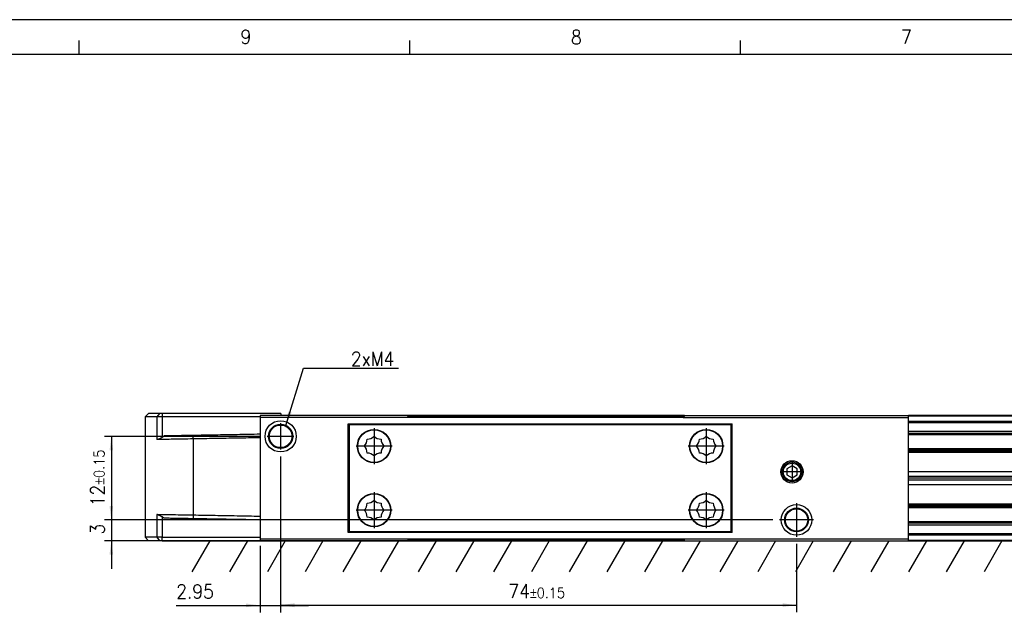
# Model space of a CAD drawing. Header units: millimetres. Extents: x -500 to 846, y -644 to 328.
# Tile 13 of 20: x -347 to -206, y 243 to 328. Entities that reach past the tile are written whole.
import ezdxf

# ---------------------------------------------------------------- set-up
doc = ezdxf.new("R2010")
doc.units = ezdxf.units.MM
doc.linetypes.add('DOT_CENTER', pattern=[14, 12, -1, 0, -1])
doc.layers.add('1', color=7, linetype='Continuous')
doc.styles.add('CONVERTER_11', font='txt.shx', dxfattribs={"width": 0.9})
doc.dimstyles.new('ME10_DIM_32', dxfattribs={"dimtxt": 2, "dimasz": 2, "dimexe": 1, "dimexo": 1, "dimgap": 1, "dimtad": 1, "dimdsep": 46, "dimtxsty": 'CONVERTER_11', "dimsah": 1, "dimcen": 0.09, "dimclrd": 2, "dimclre": 2, "dimclrt": 2, "dimadec": 0, "dimazin": 0, "dimtol": 1, "dimtp": 0.15, "dimtm": 0.15, "dimtfac": 0.75, "dimtix": 1, "dimtmove": 0, "dimatfit": 3, "dimfxl": 1, "dimtolj": 1, "dimtzin": 0, "dimarcsym": 0})
doc.dimstyles.new('ME10_DIM_33', dxfattribs={"dimtxt": 2, "dimasz": 2, "dimexe": 1, "dimexo": 1, "dimgap": 1, "dimtad": 1, "dimdsep": 46, "dimtxsty": 'CONVERTER_11', "dimsah": 1, "dimcen": 0.09, "dimclrd": 2, "dimclre": 2, "dimclrt": 2, "dimadec": 0, "dimazin": 0, "dimtfac": 1, "dimtdec": 4, "dimtix": 1, "dimtmove": 0, "dimatfit": 3, "dimfxl": 1, "dimtolj": 1, "dimtzin": 0, "dimarcsym": 0})
doc.dimstyles.new('ME10_DIM_34', dxfattribs={"dimtxt": 2, "dimasz": 2, "dimexe": 1, "dimexo": 1, "dimgap": 1, "dimtad": 1, "dimdsep": 46, "dimtxsty": 'CONVERTER_11', "dimsah": 1, "dimcen": 0.09, "dimclrd": 2, "dimclre": 2, "dimclrt": 2, "dimadec": 0, "dimazin": 0, "dimtol": 1, "dimtp": 0.15, "dimtm": 0.15, "dimtfac": 0.75, "dimtix": 1, "dimtmove": 0, "dimatfit": 3, "dimfxl": 1, "dimtolj": 1, "dimtzin": 0, "dimarcsym": 0})
doc.dimstyles.new('ME10_DIM_37', dxfattribs={"dimtxt": 2, "dimasz": 2, "dimexe": 1, "dimexo": 1, "dimgap": 1, "dimtad": 1, "dimdsep": 46, "dimtxsty": 'CONVERTER_11', "dimsah": 1, "dimcen": 0.09, "dimclrd": 2, "dimclre": 2, "dimclrt": 2, "dimadec": 0, "dimazin": 0, "dimtfac": 1, "dimtdec": 4, "dimtix": 1, "dimtmove": 0, "dimatfit": 3, "dimfxl": 1, "dimtolj": 1, "dimtzin": 0, "dimarcsym": 0})
doc.dimstyles.get("Standard").update_dxf_attribs({"dimtxt": 0.18, "dimasz": 0.18, "dimexe": 0.18, "dimexo": 0.0625, "dimgap": 0.09, "dimtad": 0, "dimtih": 1, "dimtoh": 1, "dimdec": 4, "dimzin": 0, "dimdsep": 46, "dimtxsty": 'Standard', "dimcen": 0.09, "dimadec": 0, "dimazin": 0, "dimtfac": 1, "dimtdec": 4, "dimtofl": 0, "dimtmove": 0, "dimatfit": 3, "dimfxl": 1, "dimtolj": 1, "dimtzin": 0, "dimarcsym": 0})

# ---------------------------------------------------------------- blocks, each defined once
blk = doc.blocks.new('REGLA_S_CM-1240__36', base_point=(-329, 252.95))
at = {"color": 7, "linetype": 'Continuous'}
for p, q in [((-328.5, 271.25), (-329, 270.75)), ((-326.92, 271.25), (-328.5, 271.25)), ((-326.55, 271.25), (-326.92, 271.25)), ((-309.5, 271.25), (-326.55, 271.25)), ((-309.5, 271.25), (-309.5, 270.95)), ((-327.3, 270.75), (-329, 270.75)), ((-329, 270.75), (-329, 253.45)), ((-326.56, 270.75), (-327.3, 270.75)), ((-312.5, 270.75), (-326.56, 270.75)), ((-291.37, 270.95), (-309.5, 270.95)), ((-251.62, 270.95), (-291.37, 270.95)), ((-251.62, 270.95), (-219.5, 270.95)), ((-176.83, 270.95), (-219.5, 270.95)), ((-219.5, 268.41), (-176.93, 268.41)), ((-176.14, 265.98), (-219.5, 265.98)), ((-219.5, 262.9), (-177.26, 262.9)), ((-219.5, 262.24), (-176.82, 262.24)), ((-176.63, 261.95), (-219.5, 261.95)), ((-176.43, 261.66), (-219.5, 261.66)), ((-175.99, 261), (-219.5, 261)), ((-176.32, 255.49), (-219.5, 255.49)), ((-328.5, 252.95), (-329, 253.45)), ((-327.3, 253.45), (-329, 253.45)), ((-326.92, 252.95), (-328.5, 252.95)), ((-326.56, 253.45), (-327.3, 253.45)), ((-326.55, 252.95), (-326.92, 252.95)), ((-326.56, 253.45), (-312.5, 253.45)), ((-326.55, 252.95), (-312.5, 252.95)), ((-312.5, 252.95), (-309.5, 252.95)), ((-309.5, 252.95), (-291.37, 252.95)), ((-251.62, 252.95), (-291.37, 252.95)), ((-251.62, 252.95), (-219.5, 252.95)), ((-176.83, 252.95), (-219.5, 252.95))]:
    blk.add_line(p, q, dxfattribs=at)
at = {"color": 3, "linetype": 'Continuous'}
for p, q in [((-326.92, 271.25), (-327.3, 270.75)), ((-326.55, 271.25), (-326.56, 270.75)), ((-327.3, 270.75), (-327.3, 267.49)), ((-326.56, 270.75), (-326.56, 267.79)), ((-251.68, 270.85), (-291.31, 270.85)), ((-176.89, 270.85), (-219.5, 270.85)), ((-219.5, 270.13), (-177.37, 270.13)), ((-219.5, 269.95), (-177.5, 269.95)), ((-219.5, 268.69), (-177.12, 268.69)), ((-322.12, 267.58), (-322.12, 268.08)), ((-322.12, 267.58), (-322.12, 256.62)), ((-219.5, 268.21), (-176.8, 268.21)), ((-176, 266.18), (-219.5, 266.18)), ((-219.5, 265.84), (-176.24, 265.84)), ((-176.37, 265.64), (-219.5, 265.64)), ((-219.5, 258.26), (-177.29, 258.26)), ((-177.42, 258.06), (-219.5, 258.06)), ((-219.5, 257.72), (-177.65, 257.72)), ((-327.3, 256.71), (-327.3, 253.45)), ((-326.56, 256.41), (-326.56, 253.45)), ((-322.12, 256.62), (-322.12, 256.12)), ((-176.45, 255.69), (-219.5, 255.69)), ((-176.13, 255.21), (-219.5, 255.21)), ((-327.3, 253.45), (-326.92, 252.95)), ((-326.55, 252.95), (-326.56, 253.45)), ((-291.31, 253.05), (-251.68, 253.05)), ((-176.16, 253.95), (-219.5, 253.95)), ((-176.28, 253.77), (-219.5, 253.77)), ((-219.5, 253.05), (-176.76, 253.05))]:
    blk.add_line(p, q, dxfattribs=at)
at = {"color": 2, "linetype": 'Continuous'}
blk.add_line((-219.5, 257.92), (-177.51, 257.92), dxfattribs=at)
at = {"color": 7, "linetype": 'Continuous'}
for points, knots in [([(-327.19, 267.5), (-327.2, 267.5), (-327.22, 267.5), (-327.25, 267.49), (-327.27, 267.49), (-327.29, 267.49), (-327.3, 267.49)], [0, 0, 0, 0, 0.0284586, 0.0568573, 0.0810689, 0.1045029, 0.1045029, 0.1045029, 0.1045029]), ([(-326.56, 267.79), (-326.62, 267.75), (-326.74, 267.67), (-326.91, 267.59), (-327.06, 267.53), (-327.14, 267.51), (-327.19, 267.5)], [0, 0, 0, 0, 0.2322232, 0.4424336, 0.558807, 0.704446, 0.704446, 0.704446, 0.704446]), ([(-322.12, 267.58), (-322.6, 267.57), (-323.55, 267.56), (-324.9, 267.53), (-326.1, 267.51), (-326.85, 267.5), (-327.19, 267.5)], [0, 0, 0, 0, 1.45285, 2.839722, 4.039972, 5.072502, 5.072502, 5.072502, 5.072502]), ([(-326.24, 268.01), (-326.26, 267.99), (-326.32, 267.96), (-326.4, 267.9), (-326.48, 267.85), (-326.53, 267.81), (-326.56, 267.79)], [0, 0, 0, 0, 0.0954141, 0.1919294, 0.2873586, 0.3838689, 0.3838689, 0.3838689, 0.3838689]), ([(-322.12, 268.08), (-322.57, 268.07), (-323.45, 268.06), (-324.58, 268.04), (-325.51, 268.02), (-326, 268.01), (-326.24, 268.01)], [0, 0, 0, 0, 1.348748, 2.635871, 3.411692, 4.119118, 4.119118, 4.119118, 4.119118]), ([(-312.5, 268.25), (-313.05, 268.24), (-314.15, 268.22), (-316.3, 268.18), (-318.96, 268.13), (-321.07, 268.1), (-322.12, 268.08)], [0, 0, 0, 0, 1.651431, 3.302863, 6.463121, 9.622621, 9.622621, 9.622621, 9.622621]), ([(-312.5, 267.75), (-313.05, 267.74), (-314.15, 267.72), (-316.3, 267.68), (-318.96, 267.63), (-321.07, 267.6), (-322.12, 267.58)], [0, 0, 0, 0, 1.651431, 3.302863, 6.463247, 9.623627, 9.623627, 9.623627, 9.623627]), ([(-327.2, 256.71), (-327.22, 256.71), (-327.25, 256.71), (-327.28, 256.71), (-327.3, 256.71)], [0, 0, 0, 0, 0.04570452, 0.09092027, 0.09092027, 0.09092027, 0.09092027]), ([(-327.2, 256.71), (-327.16, 256.7), (-327.07, 256.67), (-326.93, 256.62), (-326.76, 256.54), (-326.63, 256.46), (-326.56, 256.41)], [0, 0, 0, 0, 0.1301788, 0.2770345, 0.4475943, 0.7194568, 0.7194568, 0.7194568, 0.7194568]), ([(-322.12, 256.62), (-322.6, 256.63), (-323.55, 256.64), (-324.9, 256.67), (-326.11, 256.69), (-326.86, 256.7), (-327.2, 256.71)], [0, 0, 0, 0, 1.45285, 2.839722, 4.047794, 5.085535, 5.085535, 5.085535, 5.085535]), ([(-326.24, 256.19), (-326.26, 256.21), (-326.32, 256.24), (-326.4, 256.3), (-326.48, 256.35), (-326.53, 256.39), (-326.56, 256.41)], [0, 0, 0, 0, 0.095415, 0.1919294, 0.2873585, 0.3838689, 0.3838689, 0.3838689, 0.3838689]), ([(-322.12, 256.12), (-322.57, 256.13), (-323.45, 256.14), (-324.58, 256.16), (-325.51, 256.18), (-326, 256.19), (-326.24, 256.19)], [0, 0, 0, 0, 1.348748, 2.635871, 3.411692, 4.119118, 4.119118, 4.119118, 4.119118]), ([(-312.5, 256.45), (-313.05, 256.46), (-314.15, 256.48), (-316.3, 256.52), (-318.96, 256.57), (-321.07, 256.6), (-322.12, 256.62)], [0, 0, 0, 0, 1.651431, 3.302863, 6.463247, 9.623627, 9.623627, 9.623627, 9.623627]), ([(-312.5, 255.95), (-313.05, 255.96), (-314.15, 255.98), (-316.3, 256.02), (-318.96, 256.07), (-321.07, 256.1), (-322.12, 256.12)], [0, 0, 0, 0, 1.651431, 3.302863, 6.463121, 9.622621, 9.622621, 9.622621, 9.622621])]:
    blk.add_open_spline(points, degree=3, knots=knots, dxfattribs=at)
blk = doc.blocks.new('CABEZA_RANURADA_REGLA_S__37', base_point=(-312.5, 252.95))
at = {"color": 7, "linetype": 'Continuous'}
for p, q in [((-309.5, 270.95), (-312.5, 270.95)), ((-312.5, 270.95), (-312.5, 270.65)), ((-312.5, 270.65), (-312.5, 253.25)), ((-291.2, 270.65), (-312.5, 270.65)), ((-291.37, 270.95), (-309.5, 270.95)), ((-291.2, 270.65), (-291.37, 270.95)), ((-251.8, 270.65), (-291.2, 270.65)), ((-251.62, 270.95), (-251.8, 270.65)), ((-251.8, 270.65), (-219.5, 270.65)), ((-251.62, 270.95), (-219.5, 270.95)), ((-219.5, 270.65), (-219.5, 270.95)), ((-219.5, 253.25), (-219.5, 270.65)), ((-299.85, 269.75), (-244.8, 269.75)), ((-299.85, 254.15), (-299.85, 269.75)), ((-244.97, 269.6), (-299.67, 269.6)), ((-299.67, 254.3), (-299.67, 269.6)), ((-244.97, 269.6), (-244.97, 254.3)), ((-244.8, 254.15), (-244.8, 269.75)), ((-236.2, 263.72), (-236.95, 263.28)), ((-236.95, 263.28), (-236.95, 262.42)), ((-235.45, 263.28), (-236.2, 263.72)), ((-235.45, 262.42), (-235.45, 263.28)), ((-236.95, 262.42), (-236.2, 261.98)), ((-236.2, 261.98), (-235.45, 262.42)), ((-299.67, 254.3), (-244.97, 254.3)), ((-312.5, 253.25), (-312.5, 252.95)), ((-312.5, 253.25), (-291.2, 253.25)), ((-312.5, 252.95), (-309.5, 252.95)), ((-309.5, 252.95), (-291.37, 252.95)), ((-244.8, 254.15), (-299.85, 254.15)), ((-291.37, 252.95), (-291.2, 253.25)), ((-291.2, 253.25), (-251.8, 253.25)), ((-251.8, 253.25), (-251.62, 252.95)), ((-251.8, 253.25), (-219.5, 253.25)), ((-251.62, 252.95), (-219.5, 252.95)), ((-219.5, 252.95), (-219.5, 253.25))]:
    blk.add_line(p, q, dxfattribs=at)
for centre, radius in [((-309.55, 267.95), 2.24), ((-309.55, 267.95), 1.74), ((-309.55, 267.95), 1.62), ((-296.15, 266.55), 2.4), ((-296.15, 266.55), 2.35), ((-248.5, 266.55), 2.4), ((-248.5, 266.55), 2.35), ((-236.2, 262.85), 1.6), ((-236.2, 262.85), 1.42), ((-236.2, 262.85), 1.25), ((-296.15, 257.35), 2.4), ((-296.15, 257.35), 2.35), ((-248.5, 257.35), 2.4), ((-248.5, 257.35), 2.35), ((-235.55, 255.95), 2.2), ((-235.55, 255.95), 1.7), ((-235.55, 255.95), 1.6)]:
    blk.add_circle(centre, radius, dxfattribs=at)
for centre, start, end in [((-298.64, 267.58), 316.4323, 358.5677), ((-297.18, 269.05), 271.4323, 313.5677), ((-295.11, 269.05), 226.4323, 268.5677), ((-293.65, 267.58), 181.4323, 223.5677), ((-250.99, 267.58), 316.4323, 358.5677), ((-249.53, 269.05), 271.4323, 313.5677), ((-247.46, 269.05), 226.4323, 268.5677), ((-246, 267.58), 181.4323, 223.5677), ((-298.64, 265.52), 1.4323, 43.5677), ((-297.18, 264.05), 46.4323, 88.5677), ((-295.11, 264.05), 91.4323, 133.5677), ((-293.65, 265.52), 136.4323, 178.5677), ((-250.99, 265.52), 1.4323, 43.5677), ((-249.53, 264.05), 46.4323, 88.5677), ((-247.46, 264.05), 91.4323, 133.5677), ((-246, 265.52), 136.4323, 178.5677), ((-297.18, 259.85), 271.4323, 313.5677), ((-295.11, 259.85), 226.4323, 268.5677), ((-249.53, 259.85), 271.4323, 313.5677), ((-247.46, 259.85), 226.4323, 268.5677), ((-298.64, 258.38), 316.4323, 358.5677), ((-298.64, 256.32), 1.4323, 43.5677), ((-293.65, 258.38), 181.4323, 223.5677), ((-293.65, 256.32), 136.4323, 178.5677), ((-250.99, 258.38), 316.4323, 358.5677), ((-250.99, 256.32), 1.4323, 43.5677), ((-246, 258.38), 181.4323, 223.5677), ((-246, 256.32), 136.4323, 178.5677), ((-297.18, 254.85), 46.4323, 88.5677), ((-295.11, 254.85), 91.4323, 133.5677), ((-249.53, 254.85), 46.4323, 88.5677), ((-247.46, 254.85), 91.4323, 133.5677)]:
    blk.add_arc(centre, 1.5, start, end, dxfattribs=at)
at = {"layer": '1', "color": 2, "linetype": 'DOT_CENTER'}
for p, q in [((-309.55, 269.86), (-309.55, 266.04)), ((-296.15, 269.14), (-296.15, 263.97)), ((-248.5, 269.14), (-248.5, 263.97)), ((-307.64, 267.95), (-311.46, 267.95)), ((-293.56, 266.55), (-298.73, 266.55)), ((-245.91, 266.55), (-251.08, 266.55)), ((-236.2, 264.23), (-236.2, 261.48)), ((-234.82, 262.85), (-237.57, 262.85)), ((-296.15, 259.94), (-296.15, 254.77)), ((-248.5, 259.94), (-248.5, 254.77)), ((-293.56, 257.35), (-298.73, 257.35)), ((-245.91, 257.35), (-251.08, 257.35)), ((-235.55, 258.37), (-235.55, 253.53)), ((-233.13, 255.95), (-237.97, 255.95))]:
    blk.add_line(p, q, dxfattribs=at)
blk = doc.blocks.new('REGLA_S-470__38', base_point=(-329, 252.95))
for name, p in [('REGLA_S_CM-1240__36', (-329, 252.95)), ('CABEZA_RANURADA_REGLA_S__37', (-312.5, 252.95))]:
    blk.add_blockref(name, p)
blk = doc.blocks.new('*D71')
at = {"layer": '1', "color": 2, "linetype": 'Continuous'}
for p, q in [((-312.46, 267.95), (-334.83, 267.95)), ((-333.83, 267.95), (-333.83, 255.95)), ((-238.97, 255.95), (-334.83, 255.95))]:
    blk.add_line(p, q, dxfattribs=at)
at = {"layer": '1', "color": 2}
for points in [[(-333.57, 265.95), (-334.09, 265.95), (-333.83, 267.95)], [(-334.09, 257.95), (-333.57, 257.95), (-333.83, 255.95)]]:
    blk.add_solid(points, dxfattribs=at)
at = {"layer": '1', "color": 2, "insert": (-334.83, 257.91), "char_height": 2, "attachment_point": 7, "rotation": 90, "line_spacing_factor": 0.60024, "style": 'CONVERTER_11'}
blk.add_mtext('\\C2;12\\C2;\\H1.5;{\\Fgdt;`}0.15', dxfattribs=at)
blk = doc.blocks.new('*D72')
at = {"layer": '1', "color": 2, "linetype": 'Continuous'}
for p, q in [((-309.55, 265.04), (-309.55, 242.68)), ((-312.5, 252.25), (-312.5, 242.68)), ((-324.53, 243.68), (-312.5, 243.68)), ((-312.5, 243.68), (-309.55, 243.68)), ((-309.55, 243.68), (-305.55, 243.68))]:
    blk.add_line(p, q, dxfattribs=at)
at = {"layer": '1', "color": 2}
for points in [[(-314.5, 243.42), (-314.5, 243.94), (-312.5, 243.68)], [(-307.55, 243.94), (-307.55, 243.42), (-309.55, 243.68)]]:
    blk.add_solid(points, dxfattribs=at)
at = {"layer": '1', "color": 2, "insert": (-324.53, 244.68), "char_height": 2, "attachment_point": 7, "rotation": 0.0001, "line_spacing_factor": 0.60024, "style": 'CONVERTER_11'}
blk.add_mtext('2.95', dxfattribs=at)
blk = doc.blocks.new('*D73')
at = {"layer": '1', "color": 2, "linetype": 'Continuous'}
for p, q in [((-309.55, 265.04), (-309.55, 242.72)), ((-235.55, 252.53), (-235.55, 242.72)), ((-309.55, 243.72), (-235.55, 243.72))]:
    blk.add_line(p, q, dxfattribs=at)
at = {"layer": '1', "color": 2}
for points in [[(-307.55, 243.98), (-307.55, 243.45), (-309.55, 243.72)], [(-237.55, 243.45), (-237.55, 243.98), (-235.55, 243.72)]]:
    blk.add_solid(points, dxfattribs=at)
at = {"layer": '1', "color": 2, "insert": (-276.89, 244.72), "char_height": 2, "attachment_point": 7, "rotation": 0.0001, "line_spacing_factor": 0.60024, "style": 'CONVERTER_11'}
blk.add_mtext('\\C2;74\\C2;\\H1.5;{\\Fgdt;`}0.15', dxfattribs=at)
blk = doc.blocks.new('*D76')
at = {"layer": '1', "color": 2, "linetype": 'Continuous'}
for p, q in [((-333.83, 259.95), (-333.83, 255.95)), ((-238.97, 255.95), (-334.83, 255.95)), ((-333.83, 255.95), (-333.83, 252.95)), ((-252.62, 252.95), (-334.83, 252.95)), ((-333.83, 252.95), (-333.83, 248.95))]:
    blk.add_line(p, q, dxfattribs=at)
at = {"layer": '1', "color": 2}
for points in [[(-334.1, 257.95), (-333.57, 257.95), (-333.83, 255.95)], [(-333.57, 250.95), (-334.1, 250.95), (-333.83, 252.95)]]:
    blk.add_solid(points, dxfattribs=at)
at = {"layer": '1', "color": 2, "insert": (-334.83, 253.85), "char_height": 2, "attachment_point": 7, "rotation": 90, "line_spacing_factor": 0.60024, "style": 'CONVERTER_11'}
blk.add_mtext('3', dxfattribs=at)
blk = doc.blocks.new('_A2', base_point=(89.41, -87.22))
at = {"layer": '1', "color": 2, "linetype": 'Continuous'}
for p, q in [((94.41, 327.78), (-499.59, 327.78)), ((-338.44, 322.78), (-338.44, 324.78)), ((-291.02, 322.78), (-291.02, 324.78)), ((-243.6, 322.78), (-243.6, 324.78))]:
    blk.add_line(p, q, dxfattribs=at)
at = {"layer": '1', "color": 7, "linetype": 'Continuous'}
blk.add_line((89.41, 322.78), (-479.59, 322.78), dxfattribs=at)
at = {"layer": '1', "color": 2, "char_height": 2, "attachment_point": 4, "line_spacing_factor": 1.20048, "style": 'CONVERTER_11'}
for s, insert in [('9', (-315.31, 325.31)), ('8', (-267.91, 325.28)), ('7', (-220.56, 325.33))]:
    blk.add_mtext(s, dxfattribs=dict(at, insert=insert))
blk = doc.blocks.new('Bottom1', base_point=(-224.998, 262.1))
at = {"layer": '1', "color": 2, "linetype": 'Continuous'}
for p, q in [((-323.321, 252.95), (-81.327, 252.95)), ((-319.706, 252.95), (-322.275, 248.5)), ((-314.296, 252.95), (-316.865, 248.5)), ((-308.885, 252.95), (-311.454, 248.5)), ((-303.475, 252.95), (-306.044, 248.5)), ((-298.064, 252.95), (-300.634, 248.5)), ((-292.654, 252.95), (-295.223, 248.5)), ((-287.244, 252.95), (-289.813, 248.5)), ((-281.833, 252.95), (-284.402, 248.5)), ((-276.423, 252.95), (-278.992, 248.5)), ((-271.012, 252.95), (-273.581, 248.5)), ((-265.602, 252.95), (-268.171, 248.5)), ((-260.191, 252.95), (-262.761, 248.5)), ((-254.781, 252.95), (-257.35, 248.5)), ((-249.371, 252.95), (-251.94, 248.5)), ((-243.96, 252.95), (-246.529, 248.5)), ((-238.55, 252.95), (-241.119, 248.5)), ((-233.139, 252.95), (-235.708, 248.5)), ((-227.729, 252.95), (-230.298, 248.5)), ((-222.318, 252.95), (-224.888, 248.5)), ((-216.908, 252.95), (-219.477, 248.5)), ((-211.497, 252.95), (-214.067, 248.5)), ((-206.087, 252.95), (-208.656, 248.5))]:
    blk.add_line(p, q, dxfattribs=at)
at = {"layer": '1', "color": 2}
blk.add_solid([(-308.471, 271.511), (-307.968, 271.355), (-308.812, 269.522)], dxfattribs=at)
blk.add_blockref('REGLA_S-470__38', (-328.998, 252.95))
at = {"layer": '1', "color": 2, "style": 'CONVERTER_11', "width": 0.9}
blk.add_text('2xM4', height=2, dxfattribs=at).set_placement((-299.479, 278.071))
at = {"layer": '1'}
for base, p1, p2, dimstyle, picture, middle in [((-333.829, 267.95), (-237.972, 255.95), (-311.462, 267.95), 'ME10_DIM_32', '*D71', (-335.829, 261.95)), ((-333.833, 255.95), (-251.624, 252.95), (-237.972, 255.95), 'ME10_DIM_37', '*D76', (-335.833, 254.45))]:
    dim = blk.add_linear_dim(base=base, p1=p1, p2=p2, angle=90, dimstyle=dimstyle, dxfattribs=at)
    dim.commit()
    dim.dimension.update_dxf_attribs({"geometry": picture, "text_midpoint": middle, "text_rotation": 90})
for base, p1, p2, dimstyle, picture, middle in [((-312.498, 243.681), (-309.551, 266.039), (-312.498, 253.25), 'ME10_DIM_33', '*D72', (-321.803, 245.681)), ((-309.551, 243.718), (-235.551, 253.529), (-309.551, 266.039), 'ME10_DIM_34', '*D73', (-272.551, 245.718))]:
    dim = blk.add_linear_dim(base=base, p1=p1, p2=p2, dimstyle=dimstyle, dxfattribs=at)
    dim.commit()
    dim.dimension.update_dxf_attribs({"geometry": picture, "text_midpoint": middle, "text_rotation": 0.00014})
at = {"layer": '1', "color": 2, "linetype": 'Continuous', "has_arrowhead": 0}
blk.add_leader([(-308.812, 269.522), (-306.258, 277.758), (-292.624, 277.758)], dimstyle='Standard', dxfattribs=at)

msp = doc.modelspace()

# ---------------------------------------------------------------- block references
for name, p in [('_A2', (89.41, -87.22)), ('Bottom1', (-225, 262.1))]:
    msp.add_blockref(name, p)

doc.saveas('drawing.dxf')
